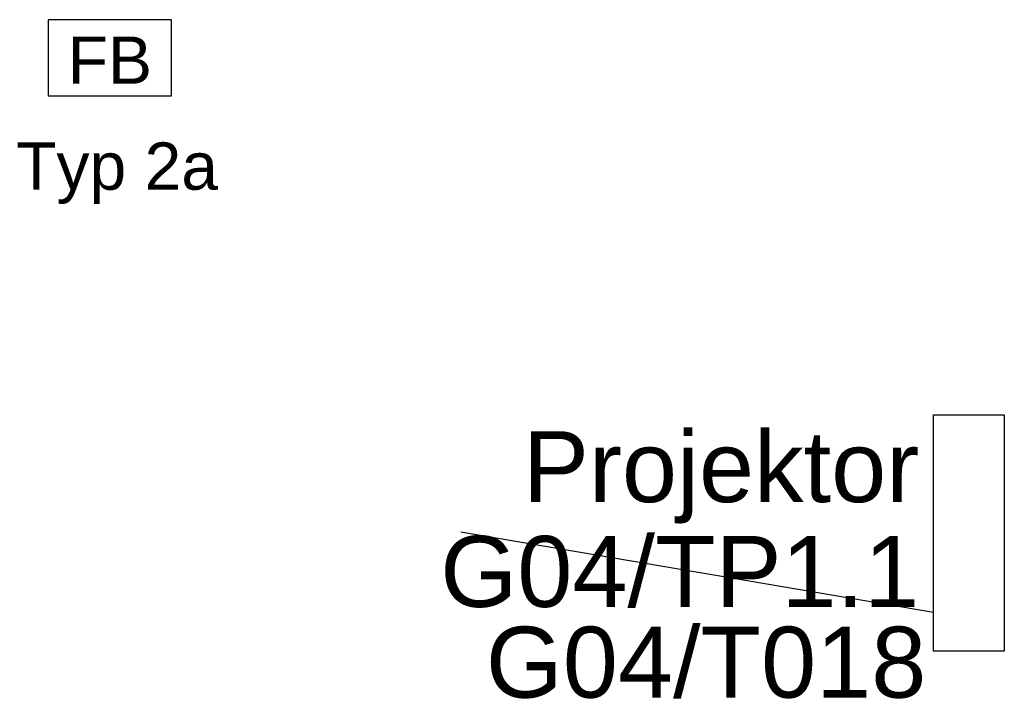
# Model space of a CAD drawing. Header units: millimetres. Extents: x 17842 to 101027, y -6186 to 35801.
# Tile 10 of 14: x 58580 to 60663, y -2317 to -865. Entities that reach past the tile are written whole.
import ezdxf

# ---------------------------------------------------------------- set-up
doc = ezdxf.new("R2010")
doc.units = ezdxf.units.MM
doc.layers.add('Gniazda', color=1, linetype='Continuous')
doc.layers.add('Oświetlenie', color=5, linetype='Continuous')
doc.styles.get("Standard").update_dxf_attribs({"font": 'arial.ttf'})
doc.styles.add('XF-siła-000-05$0$ROMANS', font='ROMANS.SHX')

msp = doc.modelspace()

# ---------------------------------------------------------------- linework, layer by layer
at = {"layer": 'Gniazda', "linetype": 'Continuous'}
msp.add_lwpolyline([(58640.2, -865), (58640.2, -1026), (58901.2, -1026), (58901.2, -865)], close=True, dxfattribs=at)
at = {"layer": 'Oświetlenie', "lineweight": 30}
msp.add_line((59512.9, -1947.6), (60512.9, -2117.6), dxfattribs=at)
at = {"layer": 'Oświetlenie'}
msp.add_lwpolyline([(60662.9, -1700.2), (60662.9, -2200.2), (60512.9, -2200.2), (60512.9, -1700.2)], close=True, dxfattribs=at)

# ---------------------------------------------------------------- texts
at = {"layer": 'Gniazda', "char_height": 100, "attachment_point": 5, "style": 'XF-siła-000-05$0$ROMANS'}
for s, insert, width in [('{\\fArial|b0|i0|c238|p34;FB}', (58770.8, -950.6), 191.259), ('{\\fArial|b0|i0|c238|p34;Typ 2a}', (58786, -1189.6), 599.575)]:
    msp.add_mtext(s, dxfattribs=dict(at, insert=insert, width=width))
at = {"layer": 'Gniazda', "char_height": 150, "width": 6342.147, "attachment_point": 6}
for s, insert in [('Projektor', (60482.9, -1832.6)), ('G04/TP1.1', (60482.9, -2032.6))]:
    msp.add_mtext(s, dxfattribs=dict(at, insert=insert))
at = {"layer": 'Oświetlenie', "insert": (60497.9, -2224.4), "char_height": 150, "width": 6342.147, "attachment_point": 6}
msp.add_mtext('G04/T018', dxfattribs=at)

doc.saveas('drawing.dxf')
